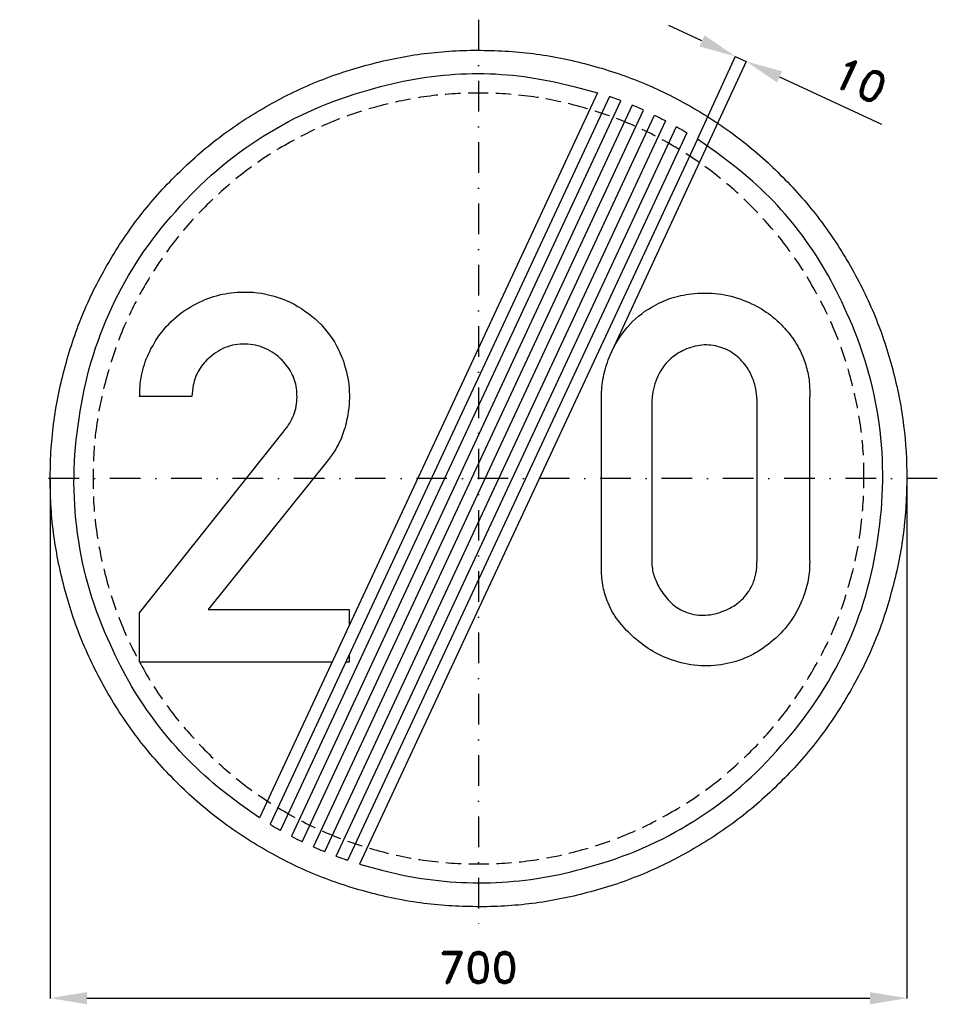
# Model space of a CAD drawing. Header units: millimetres. Extents: x -375 to 375, y -430 to 375.
import ezdxf

# ---------------------------------------------------------------- set-up
doc = ezdxf.new("R2010")
doc.units = ezdxf.units.MM
doc.header["$LTSCALE"] = 5
doc.linetypes.add('ČERCHOVANÁX2', pattern=[2, 1, -0.5, 0, -0.5])
doc.linetypes.add('ČÁRKOVANÁX2', pattern=[1.5, 1, -0.5])
doc.layers.add('Kóty', color=2, linetype='Continuous')
doc.layers.add('Značka', color=7, linetype='Continuous')
doc.styles.get("Standard").update_dxf_attribs({"font": 'romand.shx', "height": 25})
doc.dimstyles.get("Standard").update_dxf_attribs({"dimtxt": 25, "dimasz": 30, "dimexe": 0.18, "dimexo": 0.0625, "dimgap": 12.5, "dimtad": 1, "dimdec": 0, "dimzin": 0, "dimdsep": 46, "dimtxsty": 'Standard', "dimcen": 0.09, "dimadec": 0, "dimazin": 0, "dimtfac": 1, "dimtdec": 0, "dimtofl": 0, "dimtmove": 0, "dimatfit": 3, "dimfxl": 1, "dimtolj": 1, "dimtzin": 0, "dimarcsym": 0})

# ---------------------------------------------------------------- blocks, each defined once
blk = doc.blocks.new('*D2')
at = {"layer": 'Defpoints', "color": 0, "transparency": 16777216}
for p in [(-350.04, 0), (349.97, -3.46), (349.97, -424.82)]:
    blk.add_point(p, dxfattribs=at)
at = {"layer": 'Kóty', "color": 0, "lineweight": -2, "transparency": 16777216}
for p, q in [((-350.04, -0.06), (-350.04, -425)), ((349.97, -3.53), (349.97, -425)), ((-320.04, -424.82), (319.97, -424.82))]:
    blk.add_line(p, q, dxfattribs=at)
at = {"layer": 'Kóty', "color": 0, "transparency": 16777216}
for points in [[(-320.04, -419.82), (-320.04, -429.82), (-350.04, -424.82)], [(319.97, -419.82), (319.97, -429.82), (349.97, -424.82)]]:
    blk.add_solid(points, dxfattribs=at)
at = {"layer": 'Kóty', "color": 0, "transparency": 16777216, "insert": (-0.04, -399.82), "char_height": 25, "attachment_point": 5}
blk.add_mtext('\\A1;700', dxfattribs=at)

msp = doc.modelspace()

# ---------------------------------------------------------------- linework, layer by layer
at = {"layer": 'Kóty'}
for p, q in [((182.66, 357.66), (155.44, 370.27)), ((109.22, 104.31), (218.94, 341.05)), ((178.93, 277.24), (209.96, 345.21)), ((246.08, 328.27), (329.46, 289.62))]:
    msp.add_line(p, q, dxfattribs=at)
msp.add_lwpolyline([(209.88, 345.04), (218.86, 340.88)], dxfattribs=at)
for points in [[(184.77, 362.2), (180.56, 353.12), (209.88, 345.04)], [(248.18, 332.8), (243.98, 323.73), (218.86, 340.88)]]:
    msp.add_solid(points, dxfattribs=at)
at = {"layer": 'Značka', "color": 6, "linetype": 'ČERCHOVANÁX2', "lineweight": 25, "ltscale": 5}
for p, q in [((0, 375), (0, -375)), ((375, 0), (-375, 0))]:
    msp.add_line(p, q, dxfattribs=at)
at = {"layer": 'Značka', "color": 5}
for points in [[(349.99, -0.03, -0.001598), (349.98, -2.32, -0.001597), (349.96, -4.61, -0.032166), (346.48, -50.24, -0.035722), (336.85, -95.03, -0.036661), (321.82, -138.29, -0.034753), (300.78, -178.98, -0.03404), (274.95, -216.8, -0.034445), (244.22, -250.74, -0.034566), (209.5, -280.59, -0.034424), (171.01, -305.4, -0.034389), (129.74, -325.25, -0.034418), (86.14, -339.26, -0.034424), (41.15, -347.75, -0.034402), (-4.59, -350, -0.034408), (-50.25, -346.56, -0.034406), (-95.01, -336.89, -0.034409), (-138.23, -321.75, -0.034412), (-178.96, -300.82, -0.034402), (-216.79, -275.01, -0.034415), (-250.72, -244.26, -0.034425), (-280.57, -209.53, -0.03441), (-305.38, -171.05, -0.034413), (-325.23, -129.78, -0.034417), (-339.24, -86.18, -0.034415), (-347.73, -41.19, -0.034417), (-349.98, 4.55, -0.034416), (-346.54, 50.21, -0.034416), (-336.87, 94.97, -0.034417), (-321.73, 138.19, -0.034419), (-300.8, 178.92, -0.034414), (-274.99, 216.75, -0.034413), (-244.24, 250.68, -0.034403), (-209.51, 280.53, -0.034422), (-171.03, 305.34, -0.034406), (-129.76, 325.19, -0.034417), (-86.16, 339.2, -0.034422), (-41.17, 347.69, -0.034424), (4.57, 349.94, -0.034419), (50.23, 346.5, -0.034406), (94.99, 336.83, -0.034427), (138.21, 321.68, -0.034445), (178.94, 300.76, -0.034428), (216.76, 274.95, -0.034404), (250.7, 244.2, -0.034402), (280.56, 209.47, -0.034487), (305.36, 170.99, -0.034409), (325.19, 129.73, -0.034074), (339.22, 86.12, -0.032794), (347.5, 43.35, -0.034266), (349.99, -0.03)], [(97.37, 315.28), (-178.96, -277.3), (-194.41, -266.39), (-209.52, -254.99, -0.060973), (-262.26, -201.2, -0.061376), (-300.78, -135.82, -0.076299), (-327.66, -45.32, -0.076249), (-326.33, 49.13, -0.076076), (-299.71, 139.78, -0.075846), (-247.42, 218.34, -0.075536), (-175.91, 279.8, -0.074223), (-89.32, 317.65, -0.061359), (-14.37, 330.61, -0.066762), (60.63, 324.35), (79.08, 320.14), (97.37, 315.28)], [(178.94, 277.24), (-97.39, -315.34), (-79.09, -320.16), (-60.65, -324.41, 0.060983), (14.46, -330.24, 0.061375), (89.3, -317.71, 0.076296), (175.91, -280.14, 0.076244), (247.4, -218.4, 0.076077), (299.73, -139.75, 0.075846), (326.31, -49.19, 0.075537), (327.41, 45.09, 0.074219), (300.76, 135.76, 0.061371), (262.5, 201.5, 0.066749), (209.5, 254.93), (194.41, 266.36), (178.94, 277.24)], [(-276.96, -150.03), (-276.96, -109.94), (-159.62, 37.75), (-157.9, 39.92), (-156.24, 42.16, 0.082979), (-149.9, 55.5, 0.094409), (-148.49, 70.22, 0.092118), (-151.59, 83.54, 0.084014), (-159.15, 95.1, 0.098112), (-172.42, 105.45, 0.106063), (-188.55, 109.75, 0.106183), (-204.97, 107.69, 0.099924), (-219.37, 99.22, 0.083718), (-228.34, 88.83, 0.091649), (-233.15, 76.28), (-233.87, 71.65), (-234.27, 66.97), (-276.96, 66.97, -0.003394), (-276.86, 71, -0.010147), (-276.65, 75.03, -0.059422), (-273.09, 93.05, -0.058225), (-265.4, 109.88, -0.072134), (-251.13, 128.32, -0.07223), (-232.27, 141.94, -0.061462), (-214.16, 149.39, -0.059935), (-194.74, 152.28, -0.083056), (-167.03, 149.05, -0.087065), (-141.87, 136.81, -0.087765), (-121.7, 117.4, -0.087793), (-109.4, 92.41, -0.068477), (-105.58, 71.07, -0.062415), (-107.4, 49.41, -0.050686), (-112.1, 33.29, -0.061831), (-120.18, 18.78), (-121.78, 16.59), (-123.43, 14.44), (-220.9, -107.22), (-105.71, -107.22), (-105.71, -120.22)], [(100.5, 63.1), (100.47, 65.78, -0.005952), (100.5, 68.47, -0.049022), (102.46, 84.87, -0.049998), (107.65, 100.72, -0.079531), (121.43, 123.36, -0.089092), (141.68, 140.13, -0.059762), (157.18, 147.3, -0.05198), (173.93, 150.88, -0.062026), (195.78, 150.9, -0.064475), (216.9, 145.5, -0.055417), (233.23, 137.33, -0.05549), (247.37, 125.78, -0.051105), (257.75, 113.3, -0.054887), (265.28, 98.94, -0.045231), (269.11, 86.61, -0.045971), (270.65, 73.85, -0.012313), (270.72, 69.38, -0.004071), (270.65, 64.91), (270.65, -65.84), (270.68, -68.53, -0.006858), (270.65, -71.22, -0.051781), (268.63, -86.77, -0.049701), (263.5, -101.69, -0.066804), (252.32, -120.46, -0.065909), (236.62, -135.69, -0.061108), (219.71, -146, -0.064155), (200.81, -151.81, -0.069659), (179.05, -152.97, -0.067448), (157.81, -148.25, -0.056816), (140.67, -140.14, -0.049579), (125.56, -128.53, -0.048033), (114.13, -116.15, -0.065877), (105.87, -101.69, -0.054782), (101.89, -88.53, -0.042371), (100.5, -74.81, -0.009253), (100.44, -70.32, -0.003084), (100.5, -65.84), (100.5, 63.1)], [(141.68, 63.1), (141.68, -65.84), (141.66, -67.64, 0.009596), (141.68, -69.44, 0.073871), (143.78, -80.54, 0.059515), (148.84, -90.94, 0.070715), (157.34, -101.62, 0.094579), (168.56, -108.84, 0.108412), (183.56, -111.81, 0.087593), (199, -108.84, 0.078132), (211.19, -102.5, 0.088171), (220.5, -92.72, 0.061746), (224.86, -84.54, 0.061173), (227.12, -75.59, 0.025205), (227.55, -70.73, 0.008378), (227.65, -65.84), (227.65, 63.1), (227.37, 67.34, 0.016462), (226.9, 71.56, 0.058308), (224.07, 82.12, 0.064696), (218.71, 91.75, 0.088091), (208.53, 101.99, 0.097895), (195.43, 107.88, 0.099832), (180.84, 108.79, 0.088288), (166.78, 104.31, 0.074128), (156.43, 97.28, 0.07568), (148.68, 87.63, 0.05262), (144.82, 79.51, 0.046088), (142.62, 70.81), (142.08, 66.96), (141.68, 63.1)]]:
    msp.add_lwpolyline(points, format="xyb", dxfattribs=at)
at = {"layer": 'Značka', "color": 6, "linetype": 'ČÁRKOVANÁX2', "ltscale": 2.5}
msp.add_lwpolyline([(314.99, 0.19, -0.001762), (314.98, -2.09, -0.001624), (314.96, -4.19, -0.032166), (311.82, -45.34, -0.036061), (303.14, -85.62, -0.03701), (289.69, -124.41, -0.034984), (270.74, -161.02, -0.034266), (247.46, -195.14, -0.034638), (219.79, -225.68, -0.034759), (188.57, -252.54, -0.03462), (153.91, -274.86, -0.034585), (116.77, -292.74, -0.034612), (77.52, -305.34, -0.034619), (37.04, -312.99, -0.034596), (-4.13, -315, -0.034602), (-45.23, -311.92, -0.034603), (-85.51, -303.2, -0.034606), (-124.42, -289.59, -0.034611), (-161.06, -270.74, -0.0346), (-195.12, -247.52, -0.034608), (-225.64, -219.84, -0.034618), (-252.52, -188.59, -0.034604), (-274.85, -153.95, -0.034607), (-292.72, -116.81, -0.034613), (-305.32, -77.56, -0.034611), (-312.98, -37.08, -0.034612), (-314.98, 4.09, -0.034611), (-311.9, 45.19, -0.034612), (-303.18, 85.47, -0.034613), (-289.57, 124.37, -0.034617), (-270.72, 161.02, -0.034611), (-247.5, 195.08, -0.034606), (-219.82, 225.61, -0.034596), (-188.57, 252.48, -0.034616), (-153.93, 274.8, -0.034601), (-116.79, 292.68, -0.034611), (-77.54, 305.28, -0.034617), (-37.06, 312.93, -0.034619), (4.11, 314.94, -0.034614), (45.21, 311.86, -0.034601), (85.49, 303.14, -0.034622), (124.39, 289.52, -0.034641), (161.04, 270.68, -0.034625), (195.09, 247.47, -0.034596), (225.63, 219.77, -0.034594), (252.52, 188.53, -0.034682), (274.82, 153.9, -0.034604), (292.68, 116.77, -0.034272), (305.31, 77.46, -0.032995), (312.78, 38.96, -0.03442)], format="xyb", close=True, dxfattribs=at)
at = {"layer": 'Značka', "color": 5}
for points in [[(106.95, 312.16), (-170.41, -282.63), (-169.98, -282.89), (-169.55, -283.15), (-167.82, -284.18), (-166.09, -285.19), (-164.35, -286.2), (-162.61, -287.19), (-162.17, -287.44), (-161.73, -287.69), (116.4, 308.76), (115.93, 308.93), (115.46, 309.11), (113.57, 309.81), (111.68, 310.49), (109.79, 311.17), (107.9, 311.83), (107.42, 311.99), (106.95, 312.16)], [(125.72, 305.08), (-152.92, -292.46), (-152.48, -292.69), (-152.04, -292.93), (-150.26, -293.84), (-148.47, -294.75), (-146.68, -295.64), (-144.89, -296.53), (-144.44, -296.75), (-143.99, -296.96), (134.91, 301.13), (134.45, 301.33), (133.99, 301.54), (132.16, 302.35), (130.33, 303.14), (128.49, 303.93), (126.64, 304.7), (126.18, 304.89), (125.72, 305.08)], [(152.9, 292.4), (-125.74, -305.14), (-126.2, -304.95), (-126.66, -304.76), (-128.51, -303.99), (-130.35, -303.2), (-132.18, -302.41), (-134.01, -301.6), (-134.47, -301.39), (-134.93, -301.19), (143.97, 296.9), (144.42, 296.69), (144.87, 296.47), (146.66, 295.58), (148.45, 294.69), (150.24, 293.78), (152.02, 292.87), (152.46, 292.63), (152.9, 292.4)], [(170.39, 282.57), (-106.97, -312.22), (-107.44, -312.05), (-107.92, -311.89), (-109.81, -311.23), (-111.7, -310.55), (-113.59, -309.87), (-115.48, -309.17), (-115.95, -308.99), (-116.42, -308.82), (161.71, 287.63), (162.15, 287.38), (162.59, 287.13), (164.33, 286.14), (166.07, 285.13), (167.8, 284.12), (169.53, 283.09), (169.96, 282.83), (170.39, 282.57)], [(-105.71, -143.88), (-105.71, -150.03), (-108.58, -150.03)], [(-119.61, -150.03), (-276.96, -150.03)]]:
    msp.add_lwpolyline(points, dxfattribs=at)

# ---------------------------------------------------------------- texts
at = {"layer": 'Kóty', "insert": (311.89, 325.32), "char_height": 25, "attachment_point": 5, "rotation": 335.13334}
msp.add_mtext('\\A1;10', dxfattribs=at)

# ---------------------------------------------------------------- dimensions: what is measured, and where the dimension line sits
at = {"layer": 'Kóty'}
dim = msp.add_linear_dim(base=(349.97, -424.82), p1=(-350.04, 0), p2=(349.97, -3.46), dimstyle='Standard', dxfattribs=at)
dim.commit()
dim.dimension.update_dxf_attribs({"geometry": '*D2', "text_midpoint": (-0.04, -399.82)})

doc.saveas('drawing.dxf')
